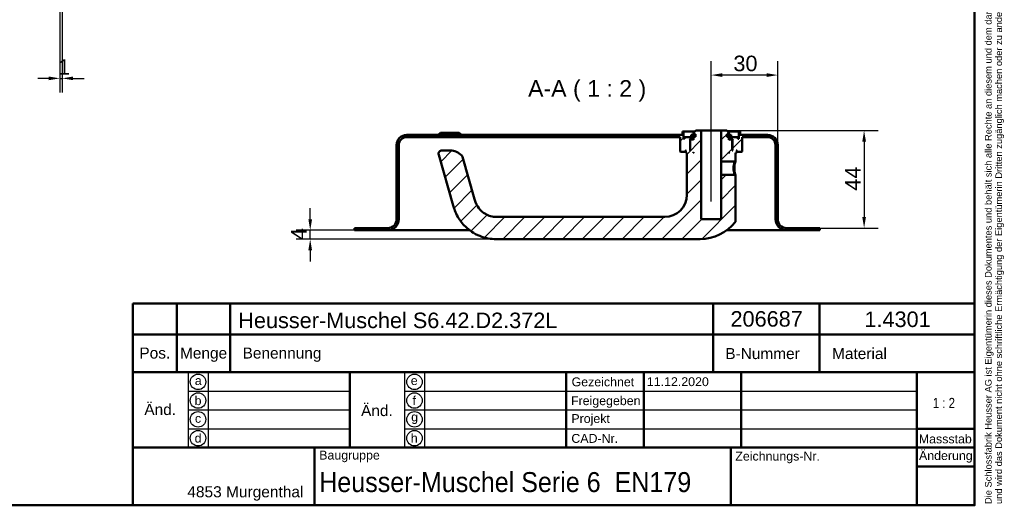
# Model space of a CAD drawing. Header units: millimetres. Extents: x 20 to 833, y 20 to 574.
# Tile 3 of 4: x 389 to 833, y 20 to 239. Entities that reach past the tile are written whole.
import ezdxf
from ezdxf.enums import TextEntityAlignment as Align

# ---------------------------------------------------------------- set-up
doc = ezdxf.new("R2010")
doc.units = ezdxf.units.MM
doc.header["$LTSCALE"] = 2
for name, color, linetype, lineweight in [('Bemaßungen(DIN)', 7, 'Continuous', 25), ('Mittellinie(DIN)', 7, 'Continuous', 25), ('Sichtbare Kanten(DIN)', 7, 'Continuous', 50), ('Skizziergeometrie(DIN)', 7, 'Continuous', 50), ('Skizzierlinie(DIN)', 7, 'Continuous', 25), ('Symbole(DIN)', 7, 'Continuous', 25)]:
    doc.layers.add(name, color=color, linetype=linetype, lineweight=lineweight)
doc.layers.add('Schraffur', color=179, linetype='Continuous', lineweight=9, true_color=0x1e1e47)
doc.styles.add('Aktuell-DIN', font='arial.ttf')
doc.styles.add('Aktuell-DINGroßer Text', font='arial.ttf')
doc.styles.add('STANDARD-DIN~0', font='arial.ttf')
doc.styles.add('Textstil10', font='arial.ttf')
doc.styles.add('Textstil41', font='arial.ttf', dxfattribs={"width": 0.8})
doc.styles.add('Textstil83', font='arial.ttf', dxfattribs={"width": 0.8})
doc.dimstyles.new('CAD-LAN', dxfattribs={"dimscale": 2, "dimtxt": 3.5, "dimasz": 2.5, "dimexe": 3.175, "dimexo": 0, "dimgap": 0.8, "dimtad": 1, "dimrnd": 1e-08, "dimtxsty": 'STANDARD-DIN~0', "dimcen": 0.09, "dimdle": 10, "dimclrd": 250, "dimclre": 250, "dimclrt": 250, "dimadec": 0, "dimazin": 2, "dimtfac": 1, "dimtmove": 0, "dimatfit": 3, "dimfxl": 1, "dimtolj": 1, "dimtzin": 0, "dimlwd": 25, "dimlwe": 25, "dimarcsym": 0})

# ---------------------------------------------------------------- blocks, each defined once
blk = doc.blocks.new('Ränder Standardrahmen')
at = {"layer": 'Skizziergeometrie(DIN)', "flags": 128}
blk.add_lwpolyline([(10, 10), (10, 287), (410, 287), (410, 10), (10, 10)], dxfattribs=at)
blk = doc.blocks.new('Schriftfelder Heusser')
at = {"layer": 'Skizziergeometrie(DIN)'}
for p, q in [((101, 229.92), (101, 236.92)), ((101, 236.92), (291, 236.92)), ((111, 229.92), (111, 236.92)), ((123, 229.92), (123, 236.92)), ((232, 229.92), (232, 236.92)), ((256, 229.92), (256, 236.92)), ((291, 236.92), (291, 229.92)), ((101, 191.42), (101, 229.92)), ((101, 229.92), (291, 229.92)), ((111, 229.92), (111, 221.42)), ((123, 229.92), (123, 221.42)), ((232, 229.92), (232, 221.42)), ((256, 229.92), (256, 221.42)), ((291, 229.92), (291, 191.42)), ((101, 221.42), (291, 221.42)), ((150, 221.42), (150, 204.42)), ((198.85, 221.42), (198.85, 204.42)), ((216.35, 221.42), (216.35, 204.42)), ((238.35, 221.42), (238.35, 204.42)), ((278, 221.42), (278, 191.42)), ((278, 208.67), (291, 208.67)), ((101, 204.42), (291, 204.42)), ((142, 204.42), (142, 191.42)), ((236, 204.42), (236, 191.42)), ((278, 200.17), (291, 200.17)), ((291, 191.42), (101, 191.42))]:
    blk.add_line(p, q, dxfattribs=at)
at = {"layer": 'Skizzierlinie(DIN)'}
for p, q in [((113.5, 221.42), (113.5, 204.42)), ((118, 221.42), (118, 204.42)), ((162.35, 221.42), (162.35, 204.42)), ((166.85, 221.42), (166.85, 204.42)), ((113.5, 217.17), (150, 217.17)), ((162.35, 217.17), (278, 217.17)), ((113.5, 212.92), (150, 212.92)), ((162.35, 212.92), (278, 212.92)), ((113.5, 208.67), (150, 208.67)), ((162.35, 208.67), (278, 208.67))]:
    blk.add_line(p, q, dxfattribs=at)
for centre in [(115.75, 219.25), (164.6, 219.25), (115.75, 215.04), (164.6, 215.04), (115.75, 210.79), (164.6, 210.79), (115.75, 206.54), (164.6, 206.54)]:
    blk.add_circle(centre, 1.75, dxfattribs=at)
at = {"layer": 'Symbole(DIN)', "color": 7, "insert": (293.33, 191.7), "char_height": 1.5, "width": 182.3003, "attachment_point": 1, "rotation": 90, "line_spacing_factor": 0.944221, "style": 'Aktuell-DIN'}
blk.add_mtext('\\fArial|b0|i0;\\H1.5000;Die Schlossfabrik Heusser AG ist Eigentümerin dieses Dokumentes und behält sich alle Rechte an diesem und dem dargestellten Gegenstand vor. Der Empfänger anerkennt diese Rechte\\Pund wird das Dokument nicht ohne schriftliche Ermächtigung der Eigentümerin Dritten zugänglich machen oder zu anderen Zwecken verwenden, zu dem es ihm übergeben worden ist.\\P ', dxfattribs=at)
at = {"layer": 'Symbole(DIN)', "color": 179, "true_color": 0x262659, "style": 'Aktuell-DIN'}
for s, insert, char_height, attachment_point in [('Pos.', (106, 227), 2.489, 2), ('Menge', (117, 227), 2.489, 2), ('Benennung', (125.81, 225.38), 2.489, 4), ('B-Nummer', (234.74, 225.62), 2.489, 4), ('Material', (265.02, 225.62), 2.489, 5), ('\\fArial|b0|i0;a', (115.81, 219.53), 2, 5), ('\\fArial|b0|i0;e', (164.54, 219.53), 2, 5), ('\\fArial|b0|i0;Gezeichnet', (200.05, 219.23), 2, 4), ('\\fArial|b0|i0;b', (115.75, 215), 2, 5), ('\\fArial|b0|i0;f', (164.55, 215.06), 2, 5), ('\\fArial|b0|i0;Freigegeben', (199.92, 216), 2, 1), ('\\fArial|b0|i0;c', (115.75, 211.01), 2, 5), ('\\fArial|b0|i0;g', (164.63, 211.05), 2, 5), ('\\fArial|b0|i0;Projekt', (200, 211.98), 2, 1), ('\\fArial|b0|i0;d', (115.76, 206.55), 2, 5), ('\\fArial|b0|i0;h', (164.55, 206.57), 2, 5), ('\\fArial|b0|i0;CAD-Nr.', (200, 207.5), 2, 1), ('\\fArial|b0|i0;\\H2.0000;Massstab', (284.39, 206.37), 2, 5), ('\\fArial|b0|i0;\\H2.0000;Baugruppe', (143.1, 203.73), 2, 1), ('\\fArial|b0|i0;Zeichnungs-Nr.', (237, 203.5), 2, 1), ('\\fArial|b0|i0;\\H2.5000;4853 Murgenthal', (113.33, 192.46), 2.5, 7)]:
    blk.add_mtext(s, dxfattribs=dict(at, insert=insert, char_height=char_height, attachment_point=attachment_point))
at = {"layer": 'Symbole(DIN)', "color": 179, "true_color": 0x262659, "attachment_point": 5, "style": 'Aktuell-DIN'}
for s, insert, char_height, width in [('Änd.', (107.21, 213), 2.489, 12.3494), ('Änd.', (156.12, 212.76), 2.489, 12.3494), ('\\fArial|b0|i0;Änderung', (284.51, 202.33), 2, 12.1143)]:
    blk.add_mtext(s, dxfattribs=dict(at, insert=insert, char_height=char_height, width=width))
at = {"layer": 'Symbole(DIN)', "color": 7, "insert": (143.1, 196.62), "char_height": 4.5, "width": 90.18, "attachment_point": 4, "style": 'Aktuell-DIN'}
blk.add_mtext('\\fArial|b0|i0;\\W0.90;\\H4.5000;Heusser-Muschel Serie 6  EN179', dxfattribs=at)
at = {"layer": 'Symbole(DIN)', "color": 179, "true_color": 0x262659, "style": 'Textstil10'}
blk.add_attdef('ERSTELLUNGSDATUM_001', (217.04, 218.29), '', height=2, dxfattribs=at)
at = {"layer": 'Symbole(DIN)', "color": 179, "true_color": 0x262659}
for tag, height, style, p in [('AUTOR', 2.49, 'Aktuell-DIN', (240.03, 219.26)), ('KONTROLLDATUM', 2, 'Textstil10', (217.42, 215.04)), ('KONTROLLIERT_VON', 2, 'Textstil10', (239.98, 215.05))]:
    blk.add_attdef(tag, text='', height=height, dxfattribs=dict(at, style=style)).set_placement(p, align=Align.MIDDLE_LEFT)
at = {"layer": 'Symbole(DIN)', "color": 7, "style": 'Textstil83', "width": 0.8}
blk.add_attdef('Anfänglicher_Ansichtsmaßstab_001', (281.57, 213.34), '', height=2.3, dxfattribs=at)
at = {"layer": 'Symbole(DIN)', "color": 179, "true_color": 0x262659, "style": 'Textstil10'}
blk.add_attdef('PROJEKT', text='', height=2, dxfattribs=at).set_placement((217.77, 209.72), align=Align.BOTTOM_LEFT)
at = {"layer": 'Symbole(DIN)', "color": 7, "style": 'Textstil41', "width": 0.8}
blk.add_attdef('STATUS', text='', height=5, dxfattribs=at).set_placement((284.53, 195.86), align=Align.MIDDLE_CENTER)
blk = doc.blocks.new('*D19')
at = {"layer": 'Bemaßungen(DIN)', "color": 250, "linetype": 'Continuous', "lineweight": 25, "true_color": 0x3f3f3f, "transparency": 16777216}
for p, q in [((407.14, 244.55), (407.14, 206.2)), ((408.14, 244.55), (408.14, 206.2)), ((402.14, 212.55), (397.14, 212.55)), ((407.14, 212.55), (408.14, 212.55)), ((413.14, 212.55), (418.14, 212.55))]:
    blk.add_line(p, q, dxfattribs=at)
at = {"layer": 'Bemaßungen(DIN)', "color": 250, "linetype": 'Continuous', "true_color": 0x3f3f3f, "transparency": 16777216}
for points in [[(402.14, 213.38), (402.14, 211.72), (407.14, 212.55)], [(413.14, 213.38), (413.14, 211.72), (408.14, 212.55)]]:
    blk.add_solid(points, dxfattribs=at)
at = {"layer": 'Defpoints', "color": 0, "linetype": 'Continuous', "transparency": 16777216}
for p in [(407.14, 244.55), (408.14, 244.55), (408.14, 212.55)]:
    blk.add_point(p, dxfattribs=at)
at = {"layer": 'Bemaßungen(DIN)', "color": 250, "linetype": 'Continuous', "lineweight": 25, "true_color": 0x3f3f3f, "transparency": 16777216, "insert": (406.35, 221.18), "char_height": 7, "attachment_point": 1, "style": 'STANDARD-DIN~0'}
blk.add_mtext('\\A1;1', dxfattribs=at)
blk = doc.blocks.new('*D23')
at = {"layer": 'Bemaßungen(DIN)', "color": 250, "linetype": 'Continuous', "lineweight": 25, "true_color": 0x3f3f3f, "transparency": 16777216}
for p, q in [((708.13, 189.03), (776.48, 189.03)), ((770.13, 184.03), (770.13, 150.03)), ((750.13, 145.03), (776.48, 145.03))]:
    blk.add_line(p, q, dxfattribs=at)
at = {"layer": 'Bemaßungen(DIN)', "color": 250, "linetype": 'Continuous', "true_color": 0x3f3f3f, "transparency": 16777216}
for points in [[(769.3, 184.03), (770.97, 184.03), (770.13, 189.03)], [(769.3, 150.03), (770.97, 150.03), (770.13, 145.03)]]:
    blk.add_solid(points, dxfattribs=at)
at = {"layer": 'Defpoints', "color": 0, "linetype": 'Continuous', "transparency": 16777216}
for p in [(708.13, 189.03), (750.13, 145.03), (770.13, 145.03)]:
    blk.add_point(p, dxfattribs=at)
at = {"layer": 'Bemaßungen(DIN)', "color": 250, "linetype": 'Continuous', "lineweight": 25, "true_color": 0x3f3f3f, "transparency": 16777216, "insert": (761.53, 161.89), "char_height": 7, "attachment_point": 1, "rotation": 90, "style": 'STANDARD-DIN~0'}
blk.add_mtext('\\A1;44', dxfattribs=at)
blk = doc.blocks.new('*D24')
at = {"layer": 'Bemaßungen(DIN)', "color": 250, "linetype": 'Continuous', "lineweight": 25, "true_color": 0x3f3f3f, "transparency": 16777216}
for p, q in [((701.13, 194.03), (701.13, 220.38)), ((731.13, 182.53), (731.13, 220.38)), ((726.13, 214.03), (706.13, 214.03))]:
    blk.add_line(p, q, dxfattribs=at)
at = {"layer": 'Bemaßungen(DIN)', "color": 250, "linetype": 'Continuous', "true_color": 0x3f3f3f, "transparency": 16777216}
for points in [[(706.13, 214.87), (706.13, 213.2), (701.13, 214.03)], [(726.13, 214.87), (726.13, 213.2), (731.13, 214.03)]]:
    blk.add_solid(points, dxfattribs=at)
at = {"layer": 'Defpoints', "color": 0, "linetype": 'Continuous', "transparency": 16777216}
for p in [(701.13, 214.03), (701.13, 194.03), (731.13, 182.53)]:
    blk.add_point(p, dxfattribs=at)
at = {"layer": 'Bemaßungen(DIN)', "color": 250, "linetype": 'Continuous', "lineweight": 25, "true_color": 0x3f3f3f, "transparency": 16777216, "insert": (711.13, 222.79), "char_height": 7, "attachment_point": 1, "style": 'STANDARD-DIN~0'}
blk.add_mtext('\\A1;30', dxfattribs=at)
blk = doc.blocks.new('*D25')
at = {"layer": 'Bemaßungen(DIN)', "color": 250, "linetype": 'Continuous', "lineweight": 25, "true_color": 0x3f3f3f, "transparency": 16777216}
for p, q in [((520.13, 149.03), (520.13, 154.03)), ((540.13, 144.03), (513.78, 144.03)), ((520.13, 140.03), (520.13, 144.03)), ((604.13, 140.03), (513.78, 140.03)), ((520.13, 135.03), (520.13, 130.03))]:
    blk.add_line(p, q, dxfattribs=at)
at = {"layer": 'Bemaßungen(DIN)', "color": 250, "linetype": 'Continuous', "true_color": 0x3f3f3f, "transparency": 16777216}
for points in [[(519.3, 149.03), (520.97, 149.03), (520.13, 144.03)], [(519.3, 135.03), (520.97, 135.03), (520.13, 140.03)]]:
    blk.add_solid(points, dxfattribs=at)
at = {"layer": 'Defpoints', "color": 0, "linetype": 'Continuous', "transparency": 16777216}
for p in [(520.13, 144.03), (540.13, 144.03), (604.13, 140.03)]:
    blk.add_point(p, dxfattribs=at)
at = {"layer": 'Bemaßungen(DIN)', "color": 250, "linetype": 'Continuous', "lineweight": 25, "true_color": 0x3f3f3f, "transparency": 16777216, "insert": (511.53, 139.61), "char_height": 7, "attachment_point": 1, "rotation": 90, "style": 'STANDARD-DIN~0'}
blk.add_mtext('\\A1;4', dxfattribs=at)

msp = doc.modelspace()

# ---------------------------------------------------------------- hatches: boundary and pattern name
at = {"layer": 'Schraffur'}
h = msp.add_hatch(dxfattribs=at)
h.set_pattern_fill('ANSI31', color=256, scale=50.8, style=0)
h.set_pattern_definition([(45, (0, 0), (-4.49013, 4.49013), [])])
edge = h.paths.add_edge_path()
edge.add_spline(control_points=[(711.759, 175.033), (711.821, 175.093), (711.883, 175.153), (712.007, 175.273), (712.069, 175.334), (712.132, 175.394)], knot_values=[-0.0518077, -0.0518077, -0.0518077, -0.0518077, -0.0259867, -0.0259867, 0, 0, 0, 0], degree=3, periodic=0)
edge.add_line((712.132, 175.394), (712.132, 179.033))
edge.add_line((712.132, 179.033), (712.432, 179.033))
edge.add_line((712.432, 179.033), (712.632, 179.233))
edge.add_line((712.632, 179.233), (712.632, 179.833))
edge.add_line((712.632, 179.833), (712.432, 180.033))
edge.add_line((712.432, 180.033), (712.732, 180.033))
edge.add_line((712.732, 180.033), (712.732, 179.533))
edge.add_line((712.732, 179.533), (712.832, 179.433))
edge.add_line((712.832, 179.433), (714.932, 179.433))
edge.add_line((714.932, 179.433), (715.132, 179.633))
edge.add_line((715.132, 179.633), (715.132, 186.033))
edge.add_line((715.132, 186.033), (726.632, 186.033))
edge.add_ellipse((726.632, 182.533), major_axis=(0, 3.5), ratio=1, start_angle=270, end_angle=360, ccw=False)
edge.add_line((730.132, 182.533), (730.132, 149.033))
edge.add_ellipse((735.132, 149.033), major_axis=(-5, 0), ratio=1, start_angle=0, end_angle=90)
edge.add_line((735.132, 144.033), (750.132, 144.033))
edge.add_line((750.132, 144.033), (750.132, 145.033))
edge.add_line((750.132, 145.033), (735.132, 145.033))
edge.add_ellipse((735.132, 149.033), major_axis=(0, -4), ratio=1, start_angle=270, end_angle=360, ccw=False)
edge.add_line((731.132, 149.033), (731.132, 182.533))
edge.add_ellipse((726.632, 182.533), major_axis=(4.5, 0), ratio=1, start_angle=0, end_angle=90)
edge.add_line((726.632, 187.033), (714.132, 187.033))
edge.add_line((714.132, 187.033), (714.132, 188.533))
edge.add_line((714.132, 188.533), (713.632, 188.533))
edge.add_line((713.632, 188.533), (713.632, 185.233))
edge.add_line((713.632, 185.233), (713.132, 185.233))
edge.add_line((713.132, 185.233), (713.132, 186.033))
edge.add_line((713.132, 186.033), (710.132, 186.033))
edge.add_line((710.132, 186.033), (710.132, 185.233))
edge.add_line((710.132, 185.233), (710.882, 185.233))
edge.add_line((710.882, 185.233), (710.682, 185.033))
edge.add_line((710.682, 185.033), (710.682, 180.233))
edge.add_line((710.682, 180.233), (710.882, 180.033))
edge.add_line((710.882, 180.033), (710.632, 180.033))
edge.add_line((710.632, 180.033), (710.632, 184.833))
edge.add_line((710.632, 184.833), (710.432, 185.033))
edge.add_line((710.432, 185.033), (709.332, 185.033))
edge.add_line((709.332, 185.033), (709.132, 184.833))
edge.add_line((709.132, 184.833), (709.132, 186.233))
edge.add_line((709.132, 186.233), (710.149, 186.233))
edge.add_line((710.149, 186.233), (710.149, 187.133))
edge.add_line((710.149, 187.133), (708.646, 187.133))
edge.add_line((708.646, 187.133), (708.646, 186.233))
edge.add_line((708.646, 186.233), (708.232, 186.233))
edge.add_line((708.232, 186.233), (708.232, 187.333))
edge.add_line((708.232, 187.333), (709.132, 187.333))
edge.add_line((709.132, 187.333), (709.132, 188.033))
edge.add_line((709.132, 188.033), (708.132, 189.033))
edge.add_line((708.132, 189.033), (705.632, 189.033))
edge.add_line((705.632, 189.033), (705.632, 175.033))
edge.add_line((705.632, 175.033), (711.759, 175.033))
h.paths.add_polyline_path([(709.332, 179.033), (709.132, 179.033), (709.132, 179.233)], flags=0)
edge = h.paths.add_edge_path()
edge.add_spline(control_points=[(712.132, 168.672), (712.07, 168.733), (712.008, 168.793), (711.884, 168.913), (711.822, 168.973), (711.761, 169.033)], knot_values=[-0.0519752, -0.0519752, -0.0519752, -0.0519752, -0.0259876, -0.0259876, -0.0001735, -0.0001735, -0.0001735, -0.0001735], degree=3, periodic=0)
edge.add_line((711.761, 169.033), (705.632, 169.033))
edge.add_line((705.632, 169.033), (705.632, 149.033))
edge.add_line((705.632, 149.033), (696.632, 149.033))
edge.add_line((696.632, 149.033), (696.632, 189.033))
edge.add_line((696.632, 189.033), (694.132, 189.033))
edge.add_line((694.132, 189.033), (693.132, 188.033))
edge.add_line((693.132, 188.033), (693.132, 187.333))
edge.add_line((693.132, 187.333), (694.032, 187.333))
edge.add_line((694.032, 187.333), (694.032, 186.233))
edge.add_line((694.032, 186.233), (693.618, 186.233))
edge.add_line((693.618, 186.233), (693.618, 187.133))
edge.add_line((693.618, 187.133), (692.115, 187.133))
edge.add_line((692.115, 187.133), (692.115, 186.233))
edge.add_line((692.115, 186.233), (693.132, 186.233))
edge.add_line((693.132, 186.233), (693.132, 184.833))
edge.add_line((693.132, 184.833), (692.932, 185.033))
edge.add_line((692.932, 185.033), (691.832, 185.033))
edge.add_line((691.832, 185.033), (691.632, 184.833))
edge.add_line((691.632, 184.833), (691.632, 180.033))
edge.add_line((691.632, 180.033), (691.382, 180.033))
edge.add_line((691.382, 180.033), (691.582, 180.233))
edge.add_line((691.582, 180.233), (691.582, 185.033))
edge.add_line((691.582, 185.033), (691.382, 185.233))
edge.add_line((691.382, 185.233), (692.132, 185.233))
edge.add_line((692.132, 185.233), (692.132, 186.033))
edge.add_line((692.132, 186.033), (689.132, 186.033))
edge.add_line((689.132, 186.033), (689.132, 185.233))
edge.add_line((689.132, 185.233), (688.632, 185.233))
edge.add_line((688.632, 185.233), (688.632, 188.533))
edge.add_line((688.632, 188.533), (688.132, 188.533))
edge.add_line((688.132, 188.533), (688.132, 187.033))
edge.add_line((688.132, 187.033), (563.632, 187.033))
edge.add_ellipse((563.632, 182.533), major_axis=(0, 4.5), ratio=1, start_angle=0, end_angle=90)
edge.add_line((559.132, 182.533), (559.132, 149.033))
edge.add_ellipse((555.132, 149.033), major_axis=(4, 0), ratio=1, start_angle=270, end_angle=360, ccw=False)
edge.add_line((555.132, 145.033), (540.132, 145.033))
edge.add_line((540.132, 145.033), (540.132, 144.033))
edge.add_line((540.132, 144.033), (555.132, 144.033))
edge.add_ellipse((555.132, 149.033), major_axis=(0, -5), ratio=1, start_angle=0, end_angle=90)
edge.add_line((560.132, 149.033), (560.132, 182.533))
edge.add_ellipse((563.632, 182.533), major_axis=(-3.5, 0), ratio=1, start_angle=270, end_angle=360, ccw=False)
edge.add_line((563.632, 186.033), (687.132, 186.033))
edge.add_line((687.132, 186.033), (687.132, 179.633))
edge.add_line((687.132, 179.633), (687.332, 179.433))
edge.add_line((687.332, 179.433), (689.432, 179.433))
edge.add_line((689.432, 179.433), (689.532, 179.533))
edge.add_line((689.532, 179.533), (689.532, 180.033))
edge.add_line((689.532, 180.033), (689.832, 180.033))
edge.add_line((689.832, 180.033), (689.632, 179.833))
edge.add_line((689.632, 179.833), (689.632, 179.233))
edge.add_line((689.632, 179.233), (689.832, 179.033))
edge.add_line((689.832, 179.033), (690.132, 179.033))
edge.add_line((690.132, 179.033), (690.132, 160.033))
edge.add_ellipse((680.132, 160.033), major_axis=(10, 0), ratio=1, start_angle=270, end_angle=360, ccw=False)
edge.add_line((680.132, 150.033), (604.132, 150.033))
edge.add_spline(control_points=[(604.132, 150.033), (603.27, 150.033), (602.404, 150.154), (600.73, 150.616), (599.931, 150.96), (598.053, 152.071), (597.043, 152.964), (595.53, 154.93), (594.841, 156.154), (594.306, 158.022)], knot_values=[-2.1009717, -2.1009717, -2.1009717, -2.1009717, -1.6733657, -1.6733657, -1.2398076, -1.2398076, -0.5829242, -0.5829242, 0, 0, 0, 0], degree=3, periodic=0)
edge.add_line((594.306, 158.022), (588.834, 177.105))
edge.add_ellipse((587.392, 176.692), major_axis=(1.442, 0.413), ratio=1, start_angle=0, end_angle=25.69736)
edge.add_ellipse((583.285, 173.033), major_axis=(5.227, 4.656), ratio=1, start_angle=0, end_angle=48.30264)
edge.add_line((583.285, 180.033), (579.582, 180.033))
edge.add_ellipse((579.582, 178.533), major_axis=(0, 1.5), ratio=1, start_angle=0, end_angle=106)
edge.add_line((578.14, 178.12), (584.693, 155.265))
edge.add_spline(control_points=[(584.693, 155.265), (585.109, 153.816), (585.582, 152.185), (587.698, 148.493), (588.845, 147.007), (591.853, 144.074), (594.02, 142.536), (599.074, 140.526), (601.601, 140.033), (604.132, 140.033)], knot_values=[-3.2195873, -3.2195873, -3.2195873, -3.2195873, -2.3255897, -2.3255897, -1.6318508, -1.6318508, -0.759149, -0.759149, 0, 0, 0, 0], degree=3, periodic=0)
edge.add_line((604.132, 140.033), (696.132, 140.033))
edge.add_ellipse((696.132, 160.033), major_axis=(0, -20), ratio=1, start_angle=0, end_angle=52.14321)
edge.add_spline(control_points=[(711.923, 147.759), (712, 147.859), (712.058, 147.973), (712.12, 148.184), (712.133, 148.279), (712.132, 148.373)], knot_values=[-0.0660784, -0.0660784, -0.0660784, -0.0660784, -0.028313, -0.028313, 0, 0, 0, 0], degree=3, periodic=0)
edge.add_line((712.132, 148.373), (712.132, 168.672))
h.paths.add_polyline_path([(693.132, 179.033), (692.932, 179.033), (693.132, 179.233)], flags=0)

# ---------------------------------------------------------------- linework, layer by layer
at = {"layer": 'Mittellinie(DIN)', "linetype": 'Continuous'}
msp.add_line((701.132, 157.033), (701.132, 194.033), dxfattribs=at)
at = {"layer": 'Sichtbare Kanten(DIN)'}
for p, q in [((688.132, 187.033), (563.632, 187.033)), ((578.882, 188.033), (577.882, 187.033)), ((578.882, 188.033), (587.382, 188.033)), ((587.382, 188.033), (588.382, 187.033)), ((688.632, 188.533), (688.132, 188.533)), ((688.132, 188.533), (688.132, 187.033)), ((688.632, 185.233), (688.632, 188.533)), ((688.632, 188.533), (693.632, 188.533)), ((693.618, 187.133), (692.115, 187.133)), ((692.115, 187.133), (692.115, 186.233)), ((694.132, 189.033), (693.132, 188.033)), ((693.132, 188.033), (693.132, 187.333)), ((693.132, 187.333), (694.032, 187.333)), ((693.618, 186.233), (693.618, 187.133)), ((694.032, 187.133), (693.618, 187.133)), ((694.032, 187.333), (694.032, 186.233)), ((696.632, 189.033), (694.132, 189.033)), ((696.632, 149.033), (696.632, 189.033)), ((696.632, 189.033), (705.632, 189.033)), ((708.132, 189.033), (705.632, 189.033)), ((705.632, 189.033), (705.632, 175.033)), ((709.132, 188.033), (708.132, 189.033)), ((708.232, 186.233), (708.232, 187.333)), ((708.232, 187.333), (709.132, 187.333)), ((708.646, 187.133), (708.232, 187.133)), ((708.632, 188.533), (713.632, 188.533)), ((710.149, 187.133), (708.646, 187.133)), ((708.646, 187.133), (708.646, 186.233)), ((709.132, 187.333), (709.132, 188.033)), ((710.149, 186.233), (710.149, 187.133)), ((714.132, 188.533), (713.632, 188.533)), ((713.632, 188.533), (713.632, 185.233)), ((714.132, 187.033), (714.132, 188.533)), ((726.632, 187.033), (714.132, 187.033)), ((559.132, 182.533), (559.132, 149.033)), ((560.132, 149.033), (560.132, 182.533)), ((563.632, 186.033), (687.132, 186.033)), ((687.132, 186.033), (687.132, 179.633)), ((689.132, 185.233), (688.632, 185.233)), ((692.132, 186.033), (689.132, 186.033)), ((689.132, 186.033), (689.132, 185.233)), ((691.582, 185.033), (691.382, 185.233)), ((691.382, 185.233), (692.132, 185.233)), ((691.582, 180.233), (691.582, 185.033)), ((691.582, 185.033), (691.832, 185.033)), ((691.832, 185.033), (691.632, 184.833)), ((691.632, 184.833), (691.632, 180.033)), ((692.932, 185.033), (691.832, 185.033)), ((692.115, 186.233), (693.132, 186.233)), ((692.132, 185.233), (692.132, 186.033)), ((692.132, 186.033), (693.132, 186.033)), ((693.132, 185.233), (692.132, 185.233)), ((693.132, 184.833), (692.932, 185.033)), ((693.132, 185.033), (692.932, 185.033)), ((693.132, 186.233), (693.132, 184.833)), ((694.032, 186.233), (693.618, 186.233)), ((708.646, 186.233), (708.232, 186.233)), ((709.132, 184.833), (709.132, 186.233)), ((709.132, 186.233), (710.149, 186.233)), ((709.132, 186.033), (710.132, 186.033)), ((710.132, 185.233), (709.132, 185.233)), ((709.332, 185.033), (709.132, 184.833)), ((709.332, 185.033), (709.132, 185.033)), ((710.432, 185.033), (709.332, 185.033)), ((713.132, 186.033), (710.132, 186.033)), ((710.132, 186.033), (710.132, 185.233)), ((710.132, 185.233), (710.882, 185.233)), ((710.632, 184.833), (710.432, 185.033)), ((710.432, 185.033), (710.682, 185.033)), ((710.632, 180.033), (710.632, 184.833)), ((710.882, 185.233), (710.682, 185.033)), ((710.682, 185.033), (710.682, 180.233)), ((713.132, 185.233), (713.132, 186.033)), ((713.632, 185.233), (713.132, 185.233)), ((715.132, 179.633), (715.132, 186.033)), ((715.132, 186.033), (726.632, 186.033)), ((730.132, 182.533), (730.132, 149.033)), ((731.132, 149.033), (731.132, 182.533)), ((578.14, 178.12), (584.693, 155.265)), ((583.285, 180.033), (579.582, 180.033)), ((687.132, 179.633), (687.332, 179.433)), ((687.332, 179.433), (689.432, 179.433)), ((689.432, 179.433), (689.532, 179.533)), ((689.432, 179.433), (689.632, 179.433)), ((689.532, 179.533), (689.532, 180.033)), ((689.532, 180.033), (689.832, 180.033)), ((689.632, 179.533), (689.532, 179.533)), ((689.832, 180.033), (689.632, 179.833)), ((689.632, 179.833), (689.632, 179.233)), ((689.632, 179.233), (689.832, 179.033)), ((689.832, 179.033), (690.132, 179.033)), ((690.132, 179.033), (690.132, 160.033)), ((691.382, 180.033), (691.582, 180.233)), ((691.632, 180.033), (691.382, 180.033)), ((691.632, 180.233), (691.582, 180.233)), ((692.932, 179.033), (693.132, 179.233)), ((693.132, 179.033), (692.932, 179.033)), ((693.132, 179.233), (693.132, 179.033)), ((709.132, 179.033), (709.132, 179.233)), ((709.132, 179.233), (709.332, 179.033)), ((709.332, 179.033), (709.132, 179.033)), ((710.682, 180.233), (710.632, 180.233)), ((710.882, 180.033), (710.632, 180.033)), ((710.682, 180.233), (710.882, 180.033)), ((712.132, 175.394), (712.132, 179.033)), ((712.132, 179.033), (712.432, 179.033)), ((712.632, 179.833), (712.432, 180.033)), ((712.432, 180.033), (712.732, 180.033)), ((712.432, 179.033), (712.632, 179.233)), ((712.632, 179.233), (712.632, 179.833)), ((712.732, 179.533), (712.632, 179.533)), ((712.632, 179.433), (712.832, 179.433)), ((712.732, 180.033), (712.732, 179.533)), ((712.732, 179.533), (712.832, 179.433)), ((712.832, 179.433), (714.932, 179.433)), ((714.932, 179.433), (715.132, 179.633)), ((594.306, 158.022), (588.834, 177.105)), ((705.632, 175.033), (711.759, 175.033)), ((705.632, 169.033), (705.632, 175.033)), ((711.759, 175.033), (712.131, 175.394)), ((711.761, 169.033), (705.632, 169.033)), ((705.632, 169.033), (705.632, 149.033)), ((712.132, 168.672), (711.76, 169.033)), ((712.132, 148.373), (712.132, 168.672)), ((680.132, 150.033), (604.132, 150.033)), ((705.632, 149.033), (696.632, 149.033)), ((555.132, 145.033), (540.132, 145.033)), ((540.132, 145.033), (540.132, 144.033)), ((540.132, 144.033), (555.132, 144.033)), ((555.132, 144.033), (570.132, 144.033)), ((592.133, 144.033), (570.132, 144.033)), ((720.132, 144.033), (708.132, 144.033)), ((720.132, 144.033), (735.132, 144.033)), ((750.132, 145.033), (735.132, 145.033)), ((735.132, 144.033), (750.132, 144.033)), ((750.132, 144.033), (750.132, 145.033)), ((604.132, 140.033), (696.132, 140.033))]:
    msp.add_line(p, q, dxfattribs=at)
for centre, radius, start, end in [((563.632, 182.533), 4.5, 90, 180), ((726.632, 182.533), 4.5, 0, 90), ((563.632, 182.533), 3.5, 90, 180), ((726.632, 182.533), 3.5, 0, 90), ((579.582, 178.533), 1.5, 90, 196), ((583.285, 173.033), 7, 41.69736, 90), ((587.392, 176.692), 1.5, 16, 41.69736), ((680.132, 160.033), 10, 270, 0), ((555.132, 149.033), 4, 270, 0), ((555.132, 149.033), 5, 270, 0), ((696.132, 160.033), 20, 270, 322.14321), ((735.132, 149.033), 5, 180, 270), ((735.132, 149.033), 4, 180, 270)]:
    msp.add_arc(centre, radius, start, end, dxfattribs=at)
for points, knots in [([(711.759, 175.033), (711.76, 175.033), (711.751, 175.007), (711.734, 174.957), (711.664, 174.756), (711.451, 174.146), (711.322, 173.34), (711.257, 172.938), (711.214, 172.486), (711.214, 172.034), (711.214, 171.582), (711.256, 171.13), (711.321, 170.727), (711.449, 169.921), (711.664, 169.311), (711.734, 169.11), (711.752, 169.059), (711.761, 169.033), (711.761, 169.033)], [2.6438709, 2.6438709, 2.6438709, 2.6438709, 2.7193751, 2.7193751, 2.7193751, 3.0215279, 3.0215279, 3.0215279, 3.1726043, 3.1726043, 3.1726043, 3.3236807, 3.3236807, 3.3236807, 3.6258335, 3.6258335, 3.6258335, 3.7015614, 3.7015614, 3.7015614, 3.7015614]), ([(712.132, 168.672), (712.133, 168.672), (712.088, 168.813), (711.699, 170.008), (711.523, 172.034), (711.701, 174.061), (712.088, 175.253), (712.131, 175.394), (712.131, 175.394)], [-1.5862901, -1.5862901, -1.5862901, -1.5862901, -1.510764, -1.2086112, -1.0575348, -0.9064584, -0.6043056, -0.5287964, -0.5287964, -0.5287964, -0.5287964]), ([(604.132, 150.033), (603.27, 150.033), (602.404, 150.154), (600.73, 150.616), (599.931, 150.96), (598.053, 152.071), (597.043, 152.964), (595.53, 154.93), (594.841, 156.154), (594.306, 158.022)], [-2.1009717, -2.1009717, -2.1009717, -2.1009717, -1.6733657, -1.6733657, -1.2398076, -1.2398076, -0.5829242, -0.5829242, 0, 0, 0, 0]), ([(584.693, 155.265), (585.109, 153.816), (585.582, 152.185), (587.698, 148.493), (588.845, 147.007), (591.853, 144.074), (594.02, 142.536), (599.074, 140.526), (601.601, 140.033), (604.132, 140.033)], [-3.2195873, -3.2195873, -3.2195873, -3.2195873, -2.3255897, -2.3255897, -1.6318508, -1.6318508, -0.759149, -0.759149, 0, 0, 0, 0]), ([(711.923, 147.76), (712, 147.859), (712.058, 147.973), (712.12, 148.184), (712.133, 148.279), (712.133, 148.373)], [-0.066078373, -0.066078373, -0.066078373, -0.066078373, -0.028312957, -0.028312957, 0, 0, 0, 0])]:
    msp.add_open_spline(points, degree=3, knots=knots, dxfattribs=at)

# ---------------------------------------------------------------- block references
at = {"xscale": 2, "yscale": 2, "zscale": 2}
msp.add_blockref('Ränder Standardrahmen', (0, 0), dxfattribs=at)
msp.add_blockref('Schriftfelder Heusser', (238, -362.833), dxfattribs=at).add_auto_attribs({'ERSTELLUNGSDATUM_001': '11.12.2020', 'Anfänglicher_Ansichtsmaßstab_001': '1 : 2'})

# ---------------------------------------------------------------- texts
at = {"layer": 'Symbole(DIN)', "color": 7, "insert": (618.46, 202.033), "char_height": 7.4676, "attachment_point": 7, "style": 'Aktuell-DINGroßer Text'}
msp.add_mtext('A-A ( 1 : 2 )', dxfattribs=at)
at = {"layer": 'Symbole(DIN)', "color": 7, "char_height": 7, "attachment_point": 1, "style": 'Aktuell-DIN'}
for s, insert, width in [('{\\fArial|b0|i0;\\H7.0000;Heusser-Muschel S6.42.D2.372L}', (487.659, 106.906), 144.02821), ('{\\fArial|b0|i0;\\H7.0000;206687}', (709.83, 107.58), 32.62043), ('{\\fArial|b0|i0;\\H7.0000;1.4301}', (770.274, 107.401), 29.89939)]:
    msp.add_mtext(s, dxfattribs=dict(at, insert=insert, width=width))

# ---------------------------------------------------------------- dimensions: what is measured, and where the dimension line sits
at = {"layer": 'Bemaßungen(DIN)', "color": 250, "linetype": 'Continuous', "lineweight": 25, "true_color": 0x3f3f3f}
for base, p1, p2, angle, override, picture, middle in [((408.142, 212.549), (407.142, 244.549), (408.142, 244.549), 180, {"dimgap": 0.8, "dimdec": 2, "dimtol": 0, "dimlim": 0, "dimtp": 0, "dimtm": 0, "dimtdec": 2, "dimtofl": 1, "dimatfit": 1}, '*D19', (407.642, 212.549)), ((770.132, 145.033), (708.132, 189.033), (750.132, 145.033), 90, {"dimgap": 0.8, "dimdec": 2, "dimtol": 0, "dimlim": 0, "dimtp": 0, "dimtm": 0, "dimtdec": 2, "dimtofl": 0, "dimatfit": 1}, '*D23', (770.132, 167.033)), ((520.132, 144.033), (604.132, 140.033), (540.132, 144.033), 270, {"dimgap": 0.8, "dimdec": 2, "dimtol": 0, "dimlim": 0, "dimtp": 0, "dimtm": 0, "dimtdec": 2, "dimtofl": 1, "dimatfit": 1}, '*D25', (520.132, 142.033))]:
    dim = msp.add_linear_dim(base=base, p1=p1, p2=p2, angle=angle, dimstyle='CAD-LAN', override=override, dxfattribs=at)
    dim.commit()
    dim.dimension.update_dxf_attribs({"geometry": picture, "text_midpoint": middle, "dimtype": 160})
dim = msp.add_linear_dim(base=(701.132, 214.033), p1=(731.132, 182.533), p2=(701.132, 194.033), dimstyle='CAD-LAN', override={"dimgap": 0.8, "dimdec": 2, "dimtol": 0, "dimlim": 0, "dimtp": 0, "dimtm": 0, "dimtdec": 2, "dimtofl": 0, "dimatfit": 1}, dxfattribs=at)
dim.commit()
dim.dimension.update_dxf_attribs({"geometry": '*D24', "text_midpoint": (716.132, 214.033), "dimtype": 160})

doc.saveas('drawing.dxf')
